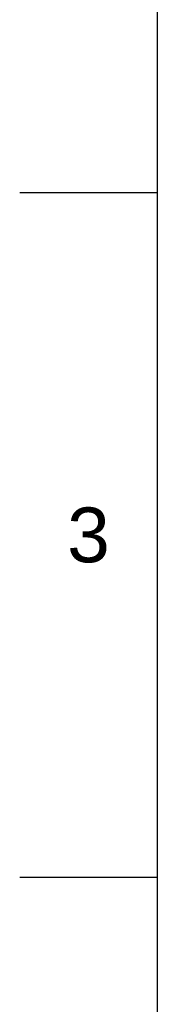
# Model space of a CAD drawing. Header units: millimetres. Extents: x 1200 to 1620, y -113 to 480.
# Tile 19 of 51: x 1200 to 1214, y 241 to 343. Entities that reach past the tile are written whole.
import ezdxf

# ---------------------------------------------------------------- set-up
doc = ezdxf.new("R2010")
doc.units = ezdxf.units.MM
doc.header["$LTSCALE"] = 0.1
doc.styles.get("Standard").update_dxf_attribs({"font": 'arial_0.ttf'})

msp = doc.modelspace()

# ---------------------------------------------------------------- linework, layer by layer
for p, q in [((1213.6693, 466.3443), (1213.6693, -99.3123)), ((1213.6693, 324.9301), (1199.5279, 324.9301)), ((1213.6693, 254.2231), (1199.5279, 254.2231))]:
    msp.add_line(p, q)
for p in [(1213.6693, 324.9301), (1213.6693, 254.2231)]:
    msp.add_point(p)

# ---------------------------------------------------------------- texts
at = {"insert": (1206.5986, 289.5766), "char_height": 5.6566, "attachment_point": 5}
msp.add_mtext_dynamic_manual_height_columns('3', width=50, gutter_width=12.5, heights=[0], dxfattribs=at)

doc.saveas('drawing.dxf')
